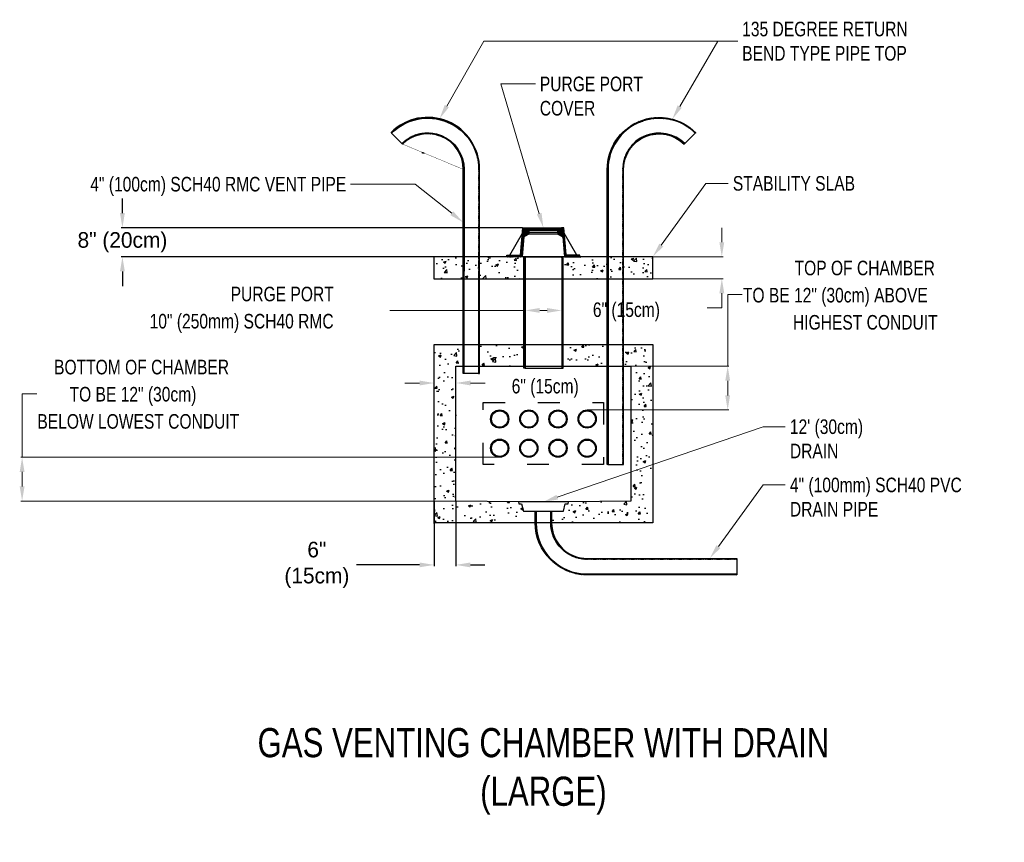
# Model space of a CAD drawing. Header units: inches. Extents: x 66 to 472, y -118 to -5.
# Tile 1 of 3: x 66 to 201, y -118 to -5. Entities that reach past the tile are written whole.
import ezdxf
from ezdxf import colors
from ezdxf.entities.mleader import LeaderData, LeaderLine
from ezdxf.enums import TextEntityAlignment as Align
from ezdxf.math import Vec2, Vec3

# ---------------------------------------------------------------- set-up
doc = ezdxf.new("R2010")
doc.units = ezdxf.units.IN
doc.header["$MEASUREMENT"] = 0
doc.linetypes.add('ACAD_ISO03W100', pattern=[30, 12, -18])
for name, color, linetype in [('-1', 220, 'Continuous'), ('Concrete', 7, 'Continuous'), ('Conduit', 30, 'Continuous'), ('Iron', 5, 'Continuous'), ('SCH40', 30, 'Continuous'), ('Steel Pipe', 160, 'Continuous')]:
    doc.layers.add(name, color=color, linetype=linetype)
doc.layers.add('Text+Leaders', color=7, linetype='Continuous', lineweight=20)
doc.styles.add('SIMPLEX', font='fsimplex.shx')
doc.styles.get("Standard").update_dxf_attribs({"font": 'fsimplex.shx', "width": 0.8})
doc.dimstyles.get("Standard").update_dxf_attribs({"dimtxt": 2, "dimasz": 2, "dimexe": 0.18, "dimexo": 0.0625, "dimgap": 0.09, "dimtad": 0, "dimtih": 1, "dimtoh": 1, "dimdec": 4, "dimzin": 0, "dimdsep": 46, "dimtxsty": 'SIMPLEX', "dimcen": 0.09, "dimadec": 0, "dimazin": 0, "dimtfac": 1, "dimtdec": 4, "dimtofl": 0, "dimtmove": 0, "dimatfit": 3, "dimfxl": 1, "dimtolj": 1, "dimtzin": 0, "dimarcsym": 0})
pattern_1 = [(50, (122.5088, -74.14), (3.5863, -0.31376), [0.375, -4.125]), (355, (122.5088, -74.14), (-0.69376, 3.76096), [0.3, -3.3]), (100.4514, (122.8076, -74.166), (2.89254, 3.4472), [0.3187, -3.5057]), (46.184, (122.5088, -73.14), (5.3362, -0.8276), [0.5625, -6.1875]), (96.636, (122.9534, -73.209), (4.6733, 4.8706), [0.47805, -5.25857]), (351.184, (122.509, -73.14), (4.6733, 4.8706), [0.45, -4.95]), (21, (123.0088, -73.39), (2.98454, -2.0131), [0.375, -4.125]), (326, (123.0088, -73.39), (1.21658, 3.62575), [0.3, -3.3]), (71.4514, (123.2575, -73.5577), (4.2011, 1.61266), [0.3187, -3.5057]), (37.5, (122.5088, -74.1399), (0.0608, 1.66447), [0, -3.26, 0, -3.35, 0, -3.3125]), (7.5, (122.5088, -74.1399), (1.31535, 1.97206), [0, -1.91, 0, -3.185, 0, -1.2625]), (327.5, (121.3938, -74.1399), (2.669112, -0.112774), [0, -1.25, 0, -3.9, 0, -5.175]), (317.5, (120.8938, -74.14), (2.91593, 0.50052), [0, -1.625, 0, -2.59, 0, -3.675])]
pattern_2 = [(45, (0, 0), (-0.0883883, 0.0883883), []), (45, (0, 0.0625), (-0.0883883, 0.0883883), [])]
pattern_3 = [(45, (122.50876, -74.1399), (-0.044194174, 0.044194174), []), (45, (122.50876, -74.10865), (-0.044194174, 0.044194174), [])]

# ---------------------------------------------------------------- blocks, each defined once
blk = doc.blocks.new('PVC_Terminator')
h = blk.add_hatch(color=256)
h.dxf.hatch_style = 1
h.paths.add_polyline_path([(2.5, 0, 1), (-2.5, 0, 1)])
h.paths.add_polyline_path([(2.25, 0, 1), (-2.25, 0, 1)], flags=16)
for radius in [2.5, 2.25]:
    blk.add_circle((0, 0), radius)
blk = doc.blocks.new('Purge_Port_Cover')
at = {"layer": 'Iron'}
h = blk.add_hatch(dxfattribs=at)
h.set_pattern_fill('STEEL', color=256)
h.set_pattern_definition(pattern_2)
h.paths.add_polyline_path([(-6.28, 0.5), (-10, 0.5), (-10, 0), (-5.82, 0), (-5.34, 5.47), (-4, 6.25), (-4, 6.75), (-4.99, 6.75), (-5.01, 8), (-5.62, 8)])
h = blk.add_hatch(dxfattribs=at)
h.set_pattern_fill('STEEL', color=256)
h.set_pattern_definition([(45, (0.00873, -1.58013), (-0.0883883, 0.0883883), []), (45, (0.00873, -1.51763), (-0.0883883, 0.0883883), [])])
h.paths.add_polyline_path([(5.01, 8), (-4.99, 8), (-4.99, 6.75), (-3.99, 6.75), (-3.99, 7.25), (4.01, 7.25), (4.01, 6.75), (5.01, 6.75)])
h = blk.add_hatch(dxfattribs=at)
h.set_pattern_fill('STEEL', color=256)
h.set_pattern_definition(pattern_2)
h.paths.add_polyline_path([(4.99, 6.75), (4, 6.75), (4, 6.25), (5.34, 5.47), (5.82, 0), (10, 0), (10, 0.5), (6.28, 0.5), (5.62, 8), (5.01, 8)])
for points in [[(-4, 6.25), (-5.34, 5.47), (-5.82, 0), (-10, 0), (-10, 0.5), (-6.28, 0.5), (-5.62, 8), (-5.01, 8), (-4.99, 6.75), (-4, 6.75)], [(4, 6.75), (4, 6.25), (-4, 6.25), (-4, 6.75)], [(4, 6.25), (5.34, 5.47), (5.82, 0), (10, 0), (10, 0.5), (6.28, 0.5), (5.62, 8), (5.01, 8), (4.99, 6.75), (4, 6.75)]]:
    blk.add_lwpolyline(points, close=True, dxfattribs=at)
for points in [[(-9.23, 0.5), (-5.75, 6.53)], [(-4.99, 8), (5.01, 8), (5.01, 6.75), (4.01, 6.75), (4.01, 7.25), (-3.99, 7.25), (-3.99, 6.75), (-4.99, 6.75), (-4.99, 8)], [(9.23, 0.5), (5.75, 6.53)], [(5.82, 0), (-5.82, 0)]]:
    blk.add_lwpolyline(points, dxfattribs=at)
blk = doc.blocks.new('*D44')
at = {"layer": 'Defpoints', "color": 0, "transparency": 16777216}
for p in [(134.69, -33.64), (79.74, -37.64), (134.82, -37.64)]:
    blk.add_point(p, dxfattribs=at)
at = {"layer": 'Text+Leaders', "color": 0, "lineweight": -2, "transparency": 16777216}
for p, q in [((79.74, -31.64), (79.74, -29.64)), ((134.62, -33.64), (79.56, -33.64)), ((134.76, -37.64), (79.56, -37.64)), ((79.74, -39.64), (79.74, -41.64))]:
    blk.add_line(p, q, dxfattribs=at)
at = {"layer": 'Text+Leaders', "color": 0, "transparency": 16777216}
for points in [[(79.4, -31.64), (80.07, -31.64), (79.74, -33.64)], [(79.4, -39.64), (80.07, -39.64), (79.74, -37.64)]]:
    blk.add_solid(points, dxfattribs=at)
at = {"layer": 'Text+Leaders', "color": 0, "transparency": 16777216, "insert": (79.74, -35.64), "char_height": 2, "attachment_point": 5, "style": 'SIMPLEX'}
blk.add_mtext('\\A1;{\\H1.071x;8" (20cm)}', dxfattribs=at)
blk = doc.blocks.new('*D45')
at = {"layer": 'Defpoints', "color": 0, "transparency": 16777216}
for p in [(122.51, -71.14), (125.48, -71.14), (122.51, -79.9)]:
    blk.add_point(p, dxfattribs=at)
at = {"layer": 'Text+Leaders', "color": 0, "lineweight": -2, "transparency": 16777216}
for p, q in [((122.51, -71.2), (122.51, -80.08)), ((125.48, -71.2), (125.48, -80.08)), ((120.51, -79.9), (111.86, -79.9)), ((127.48, -79.9), (129.48, -79.9))]:
    blk.add_line(p, q, dxfattribs=at)
at = {"layer": 'Text+Leaders', "color": 0, "transparency": 16777216}
for points in [[(120.51, -79.57), (120.51, -80.23), (122.51, -79.9)], [(127.48, -79.57), (127.48, -80.23), (125.48, -79.9)]]:
    blk.add_solid(points, dxfattribs=at)
at = {"layer": 'Text+Leaders', "color": 0, "transparency": 16777216, "insert": (106.42, -79.9), "char_height": 2, "attachment_point": 5, "style": 'SIMPLEX'}
blk.add_mtext('\\A1;{\\H1.071x;6"\\P(15cm)}', dxfattribs=at)

msp = doc.modelspace()

# ---------------------------------------------------------------- hatches: boundary and pattern name
at = {"layer": 'Concrete'}
h = msp.add_hatch(dxfattribs=at)
h.set_pattern_fill('AR-CONC', color=256, scale=0.5)
h.set_pattern_definition(pattern_1)
h.paths.add_polyline_path([(134.82126, -37.6399), (122.48971, -37.6399), (122.48971, -40.6399), (134.82126, -40.6399)])
h = msp.add_hatch(dxfattribs=at)
h.set_pattern_fill('AR-CONC', color=256, scale=0.5)
h.set_pattern_definition(pattern_1)
h.paths.add_polyline_path([(152.50876, -37.6399), (140.19626, -37.6399), (140.19626, -40.6399), (152.50876, -40.6399)])
h = msp.add_hatch(dxfattribs=at)
h.set_pattern_fill('AR-CONC', color=256, scale=0.5)
h.set_pattern_definition(pattern_1)
h.paths.add_polyline_path([(125.50876, -52.6399), (126.47436, -52.6399), (126.47743, -49.6399), (122.50876, -49.6399), (122.50876, -74.1399), (136.38376, -74.1399), (136.38376, -72.5099), (134.75876, -72.5099), (134.50876, -71.5099), (134.13376, -71.5099), (134.07126, -71.2599), (125.50876, -71.1399), (125.50876, -70.16814)])
h = msp.add_hatch(dxfattribs=at)
h.set_pattern_fill('AR-CONC', color=256, scale=0.5)
h.set_pattern_definition(pattern_1)
h.paths.add_polyline_path([(128.72743, -49.6399), (128.72437, -52.6399), (134.82126, -52.6399), (134.82126, -49.6399)])
h = msp.add_hatch(dxfattribs=at)
h.set_pattern_fill('AR-CONC', color=256, scale=0.5)
h.set_pattern_definition(pattern_1)
h.paths.add_polyline_path([(152.50876, -74.1399), (152.50876, -49.6399), (148.50876, -49.6399), (148.50876, -52.6399), (149.50876, -52.6399), (149.50876, -71.13887), (149.50876, -71.1399), (140.94626, -71.2599), (140.63376, -72.5099), (138.63376, -72.5099), (138.63376, -74.1399)])
h = msp.add_hatch(dxfattribs=at)
h.set_pattern_fill('AR-CONC', color=256, scale=0.5)
h.set_pattern_definition(pattern_1)
h.paths.add_polyline_path([(140.19626, -49.6399), (140.19626, -52.6399), (146.25876, -52.6399), (146.25876, -49.6399)])
at = {"layer": 'SCH40'}
h = msp.add_hatch(dxfattribs=at)
h.set_pattern_fill('STEEL', color=256, scale=0.5)
h.set_pattern_definition(pattern_3)
h.paths.add_polyline_path([(136.50226, -74.1399), (136.50226, -72.5099), (136.38376, -72.5099), (136.38376, -74.1399, 0.414213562), (143.50876, -81.2649), (164.02953, -81.2649), (164.02953, -81.1464), (143.50876, -81.1464, -0.414213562)])
h = msp.add_hatch(dxfattribs=at)
h.set_pattern_fill('STEEL', color=256, scale=0.5)
h.set_pattern_definition(pattern_3)
h.paths.add_polyline_path([(164.02953, -79.0149), (143.50876, -79.0149, -0.414213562), (138.63376, -74.1399), (138.63376, -72.5099), (138.51526, -72.5099), (138.51526, -74.1399, 0.414213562), (143.50876, -79.1334), (164.02953, -79.1334)])
at = {"layer": 'Steel Pipe'}
h = msp.add_hatch(dxfattribs=at)
h.set_pattern_fill('STEEL', color=256, scale=0.5)
h.set_pattern_definition(pattern_3)
h.paths.add_polyline_path([(128.75199, -25.63094, 0.668178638), (116.59401, -20.58037), (116.67772, -20.66425, -0.668178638), (128.63349, -25.63082), (128.60484, -53.6399), (128.72334, -53.6399)])
h = msp.add_hatch(dxfattribs=at)
h.set_pattern_fill('STEEL', color=256, scale=0.5)
h.set_pattern_definition(pattern_3)
h.paths.add_polyline_path([(146.25876, -25.6399), (146.25876, -66.1399), (146.37726, -66.1399), (146.37726, -25.6399, -0.668178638), (158.3381, -20.68555), (158.42189, -20.60176, 0.668178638)])
h = msp.add_hatch(dxfattribs=at)
h.set_pattern_fill('STEEL', color=256, scale=0.5)
h.set_pattern_definition(pattern_3)
edge = h.paths.add_edge_path()
edge.add_line((126.47334, -53.6399), (126.59184, -53.6399))
edge.add_line((126.59184, -53.6399), (126.62049, -25.62876))
edge.add_arc((121.62699, -25.62366), 4.9935, 359.9413962, 494.9413962)
edge.add_line((118.09967, -22.08911), (118.18338, -22.17299))
edge.add_arc((121.62699, -25.62366), 4.875, -0.0586038, 134.9413962, ccw=False)
edge.add_line((126.50199, -25.62864), (126.47334, -53.6399))
h = msp.add_hatch(dxfattribs=at)
h.set_pattern_fill('STEEL', color=256, scale=0.5)
h.set_pattern_definition(pattern_3)
h.paths.add_polyline_path([(148.39026, -25.6399), (148.39026, -66.1399), (148.50876, -66.1399), (148.50876, -25.6399, -0.668178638), (156.8309, -22.19275), (156.9147, -22.10896, 0.668178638)])
h = msp.add_hatch(dxfattribs=at)
h.set_pattern_fill('STEEL', color=256, scale=0.5)
h.set_pattern_definition(pattern_3)
h.paths.add_polyline_path([(134.82126, -52.8899), (135.00376, -52.8899), (135.00376, -37.6399), (134.82126, -37.6399)])
h = msp.add_hatch(dxfattribs=at)
h.set_pattern_fill('STEEL', color=256, scale=0.5)
h.set_pattern_definition(pattern_3)
h.paths.add_polyline_path([(140.19626, -37.6399), (140.01376, -37.6399), (140.01376, -52.8899), (140.19626, -52.8899)])
h = msp.add_hatch(dxfattribs=at)
h.set_pattern_fill('AR-CONC', color=256, scale=0.5)
h.set_pattern_definition(pattern_1)
h.paths.add_polyline_path([(140.01376, -52.8899), (140.19626, -52.8899), (140.19626, -40.6399), (140.01376, -40.6399)])

# ---------------------------------------------------------------- linework, layer by layer
at = {"layer": '-1'}
msp.add_line((152.50876, -37.6399), (122.48971, -37.6399), dxfattribs=at)
at = {"linetype": 'ACAD_ISO03W100', "ltscale": 0.25}
msp.add_lwpolyline([(129.25876, -57.6399), (145.75876, -57.6399), (145.75876, -66.1399), (129.25876, -66.1399)], close=True, dxfattribs=at)
at = {"layer": 'Concrete'}
msp.add_lwpolyline([(152.50876, -40.6399), (152.50876, -37.6399), (122.48971, -37.6399), (122.48971, -40.6399)], close=True, dxfattribs=at)
for points in [[(122.50876, -49.6399), (152.50876, -49.6399), (152.50876, -74.1399), (122.50876, -74.1399), (122.50876, -49.6399)], [(134.07126, -71.2599), (125.50876, -71.1399), (125.50876, -70.16814), (125.50876, -52.6399), (149.50876, -52.6399), (149.50876, -71.13887), (149.50876, -71.1399), (140.94626, -71.2599)]]:
    msp.add_lwpolyline(points, dxfattribs=at)
at = {"layer": 'Iron'}
msp.add_lwpolyline([(134.07126, -71.2599), (134.13376, -71.5099), (134.50876, -71.5099), (134.75876, -72.5099), (140.25876, -72.5099), (140.50876, -71.5099), (140.88376, -71.5099), (140.94626, -71.2599)], close=True, dxfattribs=at)
at = {"layer": 'SCH40'}
for points in [[(136.50226, -72.5099), (136.50226, -74.1399, 0.414213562), (143.50876, -81.1464), (164.02953, -81.1464), (164.02953, -81.2649), (143.50876, -81.2649, -0.414213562), (136.38376, -74.1399), (136.38376, -72.5099)], [(138.63376, -72.5099), (138.63376, -74.1399, 0.414213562), (143.50876, -79.0149), (164.02953, -79.0149), (164.02953, -79.1334), (143.50876, -79.1334, -0.414213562), (138.51526, -74.1399), (138.51526, -72.5099)]]:
    msp.add_lwpolyline(points, format="xyb", close=True, dxfattribs=at)
for points in [[(136.50226, -72.5099), (138.51526, -72.5099)], [(164.02953, -79.1334), (164.02953, -81.1464)]]:
    msp.add_lwpolyline(points, dxfattribs=at)
at = {"layer": 'Steel Pipe'}
for points in [[(128.72334, -53.6399), (128.75199, -25.63094, 0.668178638), (116.59401, -20.58037), (116.67772, -20.66425, -0.668178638), (128.63349, -25.63082), (128.60484, -53.6399)], [(146.25876, -66.1399), (146.25876, -25.6399, -0.668178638), (158.42189, -20.60176), (158.3381, -20.68555, 0.668178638), (146.37726, -25.6399), (146.37726, -66.1399)], [(126.47334, -53.6399), (126.50199, -25.62864, 0.668178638), (118.18338, -22.17299), (118.09967, -22.08911, -0.668178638), (126.62049, -25.62876), (126.59184, -53.6399)], [(148.50876, -66.1399), (148.50876, -25.6399, -0.668178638), (156.8309, -22.19275), (156.9147, -22.10896, 0.668178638), (148.39026, -25.6399), (148.39026, -66.1399)]]:
    msp.add_lwpolyline(points, format="xyb", close=True, dxfattribs=at)
for points in [[(116.67772, -20.66425), (118.09967, -22.08911)], [(158.3381, -20.68555), (156.9147, -22.10896)], [(135.00376, -37.6399), (140.01376, -37.6399)], [(128.60484, -53.6399), (126.59184, -53.6399)], [(135.00376, -52.8899), (140.01376, -52.8899)], [(146.37726, -66.1399), (148.39026, -66.1399)]]:
    msp.add_lwpolyline(points, dxfattribs=at)
for points in [[(135.00376, -37.6399), (135.00376, -52.8899), (134.82126, -52.8899), (134.82126, -37.6399)], [(140.01376, -37.6399), (140.01376, -52.8899), (140.19626, -52.8899), (140.19626, -37.6399)]]:
    msp.add_lwpolyline(points, close=True, dxfattribs=at)
at = {"layer": 'Text+Leaders'}
for p, q in [((161.98587, -35.6399), (161.98587, -33.6399)), ((152.57126, -37.6399), (162.16587, -37.6399)), ((152.57126, -40.6399), (162.16587, -40.6399)), ((161.98587, -42.6399), (161.98587, -44.6399)), ((162.79025, -52.6399), (162.79025, -42.82166)), ((162.79025, -42.82166), (164.79025, -42.82166)), ((135.00376, -44.98842), (116.44918, -44.98842)), ((135.00376, -45.59933), (135.00376, -44.80842)), ((138.01376, -44.98842), (137.00376, -44.98842)), ((140.01376, -45.59933), (140.01376, -44.80842)), ((161.98587, -44.6399), (159.98587, -44.6399)), ((143.10775, -52.6399), (162.97025, -52.6399)), ((120.50876, -54.94638), (118.50876, -54.94638)), ((122.50876, -55.58623), (122.50876, -54.76638)), ((125.50876, -55.58623), (125.50876, -54.76638)), ((127.50876, -54.94638), (129.50876, -54.94638)), ((162.79025, -56.6399), (162.79025, -54.6399)), ((65.9768, -65.1399), (65.9768, -56.41233)), ((65.9768, -56.41233), (67.9768, -56.41233)), ((143.57126, -58.6399), (162.97025, -58.6399)), ((131.44626, -65.1399), (65.7968, -65.1399)), ((65.9768, -69.1399), (65.9768, -67.1399)), ((125.44626, -71.1399), (65.7968, -71.1399))]:
    msp.add_line(p, q, dxfattribs=at)
for points in [[(161.65254, -35.6399), (162.31921, -35.6399), (161.98587, -37.6399)], [(161.65254, -42.6399), (162.31921, -42.6399), (161.98587, -40.6399)], [(137.00376, -44.65509), (137.00376, -45.32176), (135.00376, -44.98842)], [(138.01376, -44.65509), (138.01376, -45.32176), (140.01376, -44.98842)], [(162.45692, -54.6399), (163.12358, -54.6399), (162.79025, -52.6399)], [(120.50876, -54.61305), (120.50876, -55.27972), (122.50876, -54.94638)], [(127.50876, -54.61305), (127.50876, -55.27972), (125.50876, -54.94638)], [(162.45692, -56.6399), (163.12358, -56.6399), (162.79025, -58.6399)], [(65.64347, -67.1399), (66.31013, -67.1399), (65.9768, -65.1399)], [(65.64347, -69.1399), (66.31013, -69.1399), (65.9768, -71.1399)]]:
    msp.add_solid(points, dxfattribs=at)

# ---------------------------------------------------------------- block references
at = {"layer": 'Concrete', "xscale": 0.5, "yscale": 0.5, "zscale": 0.5}
msp.add_blockref('Purge_Port_Cover', (137.49924, -37.6399), dxfattribs=at)
at = {"layer": 'Conduit', "color": 4, "xscale": 0.5, "yscale": 0.5, "zscale": 0.5}
for p in [(131.50876, -59.8899), (135.50876, -59.8899), (139.50876, -59.8899), (143.50876, -59.8899), (131.50876, -63.8899), (135.50876, -63.8899), (139.50876, -63.8899), (143.50876, -63.8899)]:
    msp.add_blockref('PVC_Terminator', p, dxfattribs=at)

# ---------------------------------------------------------------- texts
at = {"layer": 'Text+Leaders', "width": 0.8}
for s, p in [(' PURGE PORT', (136.41795, -13.91465)), (' COVER', (136.41795, -17.24798))]:
    msp.add_text(s, height=2, dxfattribs=at).set_placement(p, align=Align.MIDDLE_LEFT)
msp.add_text(' 4" (100cm) SCH40 RMC VENT PIPE ', height=2, dxfattribs=at).set_placement((111.04247, -27.66572), align=Align.MIDDLE_RIGHT)
at = {"layer": 'Text+Leaders', "style": 'SIMPLEX', "width": 0.8}
for s, p in [('TOP OF CHAMBER', (171.96925, -40.166)), ('PURGE PORT', (94.58934, -43.73709)), ('TO BE 12" (30cm) ABOVE', (164.88025, -43.89266)), ('6" (15cm)', (144.29325, -45.88546)), ('10" (250mm) SCH40 RMC', (83.47134, -47.46376)), (' HIGHEST CONDUIT', (171.15325, -47.61933)), ('BOTTOM OF CHAMBER', (70.3618, -53.75667)), (' TO BE 12" (30cm)', (71.8918, -57.48333)), ('6" (15cm)', (133.15127, -56.37438)), ('BELOW LOWEST CONDUIT', (68.0668, -61.21))]:
    msp.add_text(s, height=2, dxfattribs=at).set_placement(p)
at = {"layer": 'Text+Leaders', "insert": (164.18522, -8.06402), "char_height": 2, "attachment_point": 4}
msp.add_mtext(' 135 DEGREE RETURN \\P BEND TYPE PIPE TOP', dxfattribs=at)
at = {"layer": 'Text+Leaders', "insert": (137.50876, -108.21852), "char_height": 4, "attachment_point": 5}
msp.add_mtext_dynamic_manual_height_columns('\\pxqc;GAS VENTING CHAMBER WITH DRAIN\\P\\pq*;(LARGE)', width=89.7970101, gutter_width=20, heights=[0], dxfattribs=at)

# ---------------------------------------------------------------- dimensions: what is measured, and where the dimension line sits
at = {"layer": 'Text+Leaders'}
dim = msp.add_linear_dim(base=(79.73784, -37.6399), p1=(134.68674, -33.6399), p2=(134.82126, -37.6399), angle=90, text='{\\H1.071x;8" (20cm)}', dimstyle='Standard', dxfattribs=at)
dim.commit()
dim.dimension.update_dxf_attribs({"geometry": '*D44', "text_midpoint": (79.73784, -35.6399), "dimtype": 160})
dim = msp.add_linear_dim(base=(122.50876, -79.90085), p1=(125.47751, -71.1399), p2=(122.50876, -71.1399), text='{\\H1.071x;6"\\P(15cm)}', dimstyle='Standard', dxfattribs=at)
dim.commit()
dim.dimension.update_dxf_attribs({"geometry": '*D45', "text_midpoint": (106.41882, -79.90085), "dimtype": 160})

# ---------------------------------------------------------------- leaders
ml = msp.add_multileader_mtext('Standard', dxfattribs=at)
ml.set_content('', color=256)
ml.set_leader_properties(color=256, linetype='ByLayer', lineweight=-1)
ml.build(insert=Vec2(0, 0))
ml.multileader.update_dxf_attribs({"dogleg_length": 0.36, "arrow_head_size": 2})
ctx = ml.context
ctx.base_point, ctx.char_height, ctx.arrow_head_size, ctx.landing_gap_size, ctx.plane_origin = Vec3(161.44332, -8.06402), 2, 2, 0.045, Vec3(123.09148, -18.74921)
notes = []
notes.append((ctx, [(0, (1, 1, 0), (131.90076, -8.06402), (1, 0), 29.54256, [(0, [(123.258, -18.68785), (129.33886, -8.06402)], 0, [])])]))
ctx.mtext.insert, ctx.mtext.flow_direction = Vec3(161.48832, -7.06402), 5
ml = msp.add_multileader_mtext('Standard', dxfattribs=at)
ml.set_content('', color=256)
ml.set_leader_properties(color=256, linetype='ByLayer', lineweight=-1)
ml.build(insert=Vec2(0, 0))
ml.multileader.update_dxf_attribs({"dogleg_length": 0.36, "arrow_head_size": 2})
ctx = ml.context
ctx.base_point, ctx.char_height, ctx.arrow_head_size, ctx.landing_gap_size, ctx.plane_origin = Vec3(164.18522, -8.06402), 2, 2, 0.045, Vec3(155.19595, -18.74921)
notes.append((ctx, [(0, (1, 1, 0), (164.00522, -8.06402), (1, 0), 0.18, [(0, [(155.19595, -18.74921), (161.44332, -8.06402)], 0, [])])]))
ctx.mtext.insert, ctx.mtext.flow_direction = Vec3(164.23022, -7.06402), 5
ml = msp.add_multileader_mtext('Standard', dxfattribs=at)
ml.set_content('', color=256)
ml.set_leader_properties(color=256, linetype='ByLayer', lineweight=-1)
ml.build(insert=Vec2(0, 0))
ml.multileader.update_dxf_attribs({"dogleg_length": 0.36, "arrow_head_size": 2})
ctx = ml.context
ctx.base_point, ctx.char_height, ctx.arrow_head_size, ctx.landing_gap_size, ctx.plane_origin = Vec3(136.41795, -13.91465), 2, 2, 0.045, Vec3(137.5036, -33.6399)
notes.append((ctx, [(0, (1, 1, 0), (136.23795, -13.91465), (1, 0), 0.18, [(0, [(137.5036, -33.6399), (131.65082, -13.91465)], 0, [])])]))
ctx.mtext.insert, ctx.mtext.flow_direction = Vec3(136.46295, -12.91465), 5
ml = msp.add_multileader_mtext('Standard', dxfattribs=at)
ml.set_content('', color=256)
ml.set_leader_properties(color=256, linetype='ByLayer', lineweight=-1)
ml.build(insert=Vec2(0, 0))
ml.multileader.update_dxf_attribs({"dogleg_length": 0.36, "arrow_head_size": 2})
ctx = ml.context
ctx.base_point, ctx.char_height, ctx.arrow_head_size, ctx.landing_gap_size, ctx.plane_origin = Vec3(110.95247, -27.66572), 2, 2, 0.045, Vec3(126.49455, -32.90358)
ctx.text_align_type = 2
notes.append((ctx, [(0, (1, 1, 0), (111.22247, -27.66572), (-1, 0), 0.18, [(0, [(126.49455, -32.90358), (119.92581, -27.66572)], 0, [])])]))
ctx.mtext.insert, ctx.mtext.alignment, ctx.mtext.flow_direction = Vec3(110.99747, -26.66572), 3, 5
ml = msp.add_multileader_mtext('Standard', dxfattribs=at)
ml.set_content(' STABILITY SLAB', color=256)
ml.set_leader_properties(color=256, linetype='ByLayer', lineweight=-1)
ml.build(insert=Vec2(0, 0))
ml.multileader.update_dxf_attribs({"dogleg_length": 0.36, "arrow_head_size": 2})
ctx = ml.context
ctx.base_point, ctx.char_height, ctx.arrow_head_size, ctx.landing_gap_size, ctx.plane_origin = Vec3(162.85818, -27.55514), 2, 2, 0.045, Vec3(152.50876, -37.6399)
notes.append((ctx, [(0, (1, 1, 0), (162.67818, -27.55514), (1, 0), 0.18, [(0, [(152.50876, -37.6399), (159.81004, -27.55514)], 0, [])])]))
ctx.mtext.insert, ctx.mtext.flow_direction = Vec3(162.90318, -26.55514), 5
ml = msp.add_multileader_mtext('Standard', dxfattribs=at)
ml.set_content(" 12' (30cm)\\P DRAIN", color=256)
ml.set_leader_properties(color=256, linetype='ByLayer', lineweight=-1)
ml.build(insert=Vec2(0, 0))
ml.multileader.update_dxf_attribs({"dogleg_length": 0.36, "arrow_head_size": 2})
ctx = ml.context
ctx.base_point, ctx.char_height, ctx.arrow_head_size, ctx.landing_gap_size, ctx.plane_origin = Vec3(170.6892, -60.93736), 2, 2, 0.045, Vec3(160.33977, -71.02212)
notes.append((ctx, [(0, (1, 1, 0), (170.5092, -60.93736), (1, 0), 0.18, [(0, [(137.50876, -71.2599), (167.64105, -60.93736)], 0, [])])]))
ctx.mtext.insert, ctx.mtext.flow_direction = Vec3(170.7342, -59.93736), 5
ml = msp.add_multileader_mtext('Standard', dxfattribs=at)
ml.set_content(' 4" (100mm) SCH40 PVC\\P DRAIN PIPE', color=256)
ml.set_leader_properties(color=256, linetype='ByLayer', lineweight=-1)
ml.build(insert=Vec2(0, 0))
ml.multileader.update_dxf_attribs({"dogleg_length": 0.36, "arrow_head_size": 2})
ctx = ml.context
ctx.base_point, ctx.char_height, ctx.arrow_head_size, ctx.landing_gap_size, ctx.plane_origin = Vec3(170.6892, -68.93014), 2, 2, 0.045, Vec3(160.33977, -79.0149)
notes.append((ctx, [(0, (1, 1, 0), (170.5092, -68.93014), (1, 0), 0.18, [(0, [(160.33977, -79.0149), (167.64105, -68.93014)], 0, [])])]))
ctx.mtext.insert, ctx.mtext.flow_direction = Vec3(170.7342, -67.93014), 5
for ctx, leaders in notes:
    for number, flags, end, landing, length, lines in leaders:
        leader = LeaderData()
        leader.index, (leader.has_last_leader_line, leader.has_dogleg_vector, leader.attachment_direction) = number, flags
        leader.last_leader_point, leader.dogleg_vector, leader.dogleg_length = Vec3(end), Vec3(landing), length
        for number, points, colour, breaks in lines:
            line = LeaderLine()
            line.index, line.vertices, line.color, line.breaks = number, Vec3.list(points), colors.encode_raw_color(colour), breaks
            leader.lines.append(line)
        ctx.leaders.append(leader)

doc.saveas('drawing.dxf')
